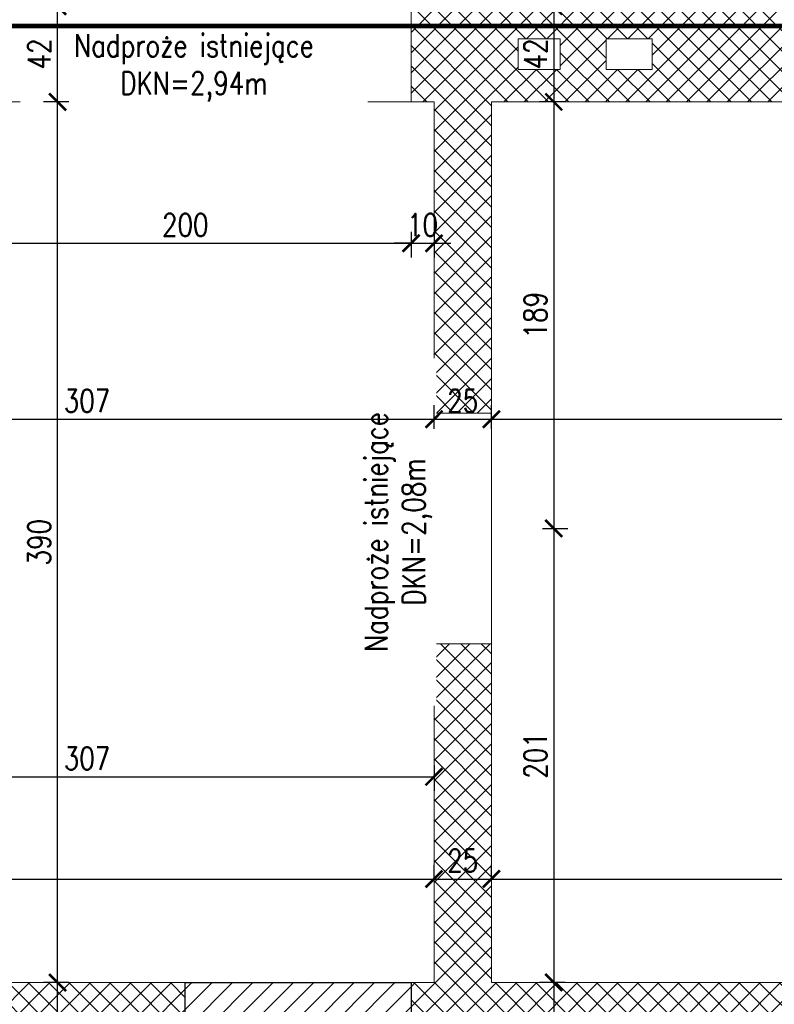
# Model space of a CAD drawing. Header units: millimetres. Extents: x 11984 to 50512, y -26688 to 13952.
# Tile 29 of 85: x 19941 to 20275, y 10393 to 10828. Entities that reach past the tile are written whole.
import ezdxf

# ---------------------------------------------------------------- set-up
doc = ezdxf.new("R2010")
doc.units = ezdxf.units.MM
doc.header["$MEASUREMENT"] = 0
doc.linetypes.add('HIDDEN', pattern=[9.525, 6.35, -3.175])
doc.layers.add('e-cad_opisy', color=7, linetype='Continuous')
for name, color, linetype, lineweight in [('e-cad_wymiary', 5, 'Continuous', 9), ('k-kreskowanie', 252, 'Continuous', 9), ('k-sciany', 4, 'Continuous', 30), ('k-widok', 1, 'Continuous', 20), ('k-ściany istniejące', 190, 'Continuous', 18)]:
    doc.layers.add(name, color=color, linetype=linetype, lineweight=lineweight)
doc.styles.add('e-cad_1', font='simplex.shx', dxfattribs={"width": 0.8})
doc.dimstyles.new('e-cad_1_50_[cm]', dxfattribs={"dimscale": 5, "dimtxt": 2, "dimasz": 1.5, "dimexe": 1.25, "dimexo": 0.625, "dimtad": 1, "dimdec": 0, "dimrnd": 0.1, "dimdsep": 46, "dimtxsty": 'e-cad_1', "dimblk": 'ARCHTICK', "dimcen": 1.5, "dimclrd": 256, "dimclre": 256, "dimclrt": 7, "dimadec": 0, "dimazin": 0, "dimtfac": 1, "dimtdec": 0, "dimtix": 1, "dimtmove": 0, "dimatfit": 0, "dimfxl": 0, "dimarcsym": 0})

# ---------------------------------------------------------------- blocks, each defined once
blk = doc.blocks.new('_ArchTick')
at = {"color": 0, "linetype": 'ByBlock', "const_width": 0.15}
blk.add_lwpolyline([(-0.5, -0.5), (0.5, 0.5)], dxfattribs=at)
blk = doc.blocks.new('*D662')
at = {"layer": 'Defpoints', "color": 0, "ltscale": 2}
for p in [(20124.71, 10448.29), (20124.71, 10445.51), (18471.52, 10430.99)]:
    blk.add_point(p, dxfattribs=at)
at = {"layer": 'e-cad_wymiary', "lineweight": -2}
for p, q in [((18471.52, 10443.29), (18471.52, 10454.54)), ((20124.71, 10448.29), (20124.71, 10454.54)), ((18471.52, 10448.29), (20124.71, 10448.29))]:
    blk.add_line(p, q, dxfattribs=at)
at = {"layer": 'e-cad_wymiary', "lineweight": -2, "ltscale": 2, "xscale": 7.5, "yscale": 7.5, "zscale": 7.5, "rotation": 180}
blk.add_blockref('_ArchTick', (18471.52, 10448.29), dxfattribs=at)
at = {"layer": 'e-cad_wymiary', "lineweight": -2, "ltscale": 2, "xscale": 7.5, "yscale": 7.5, "zscale": 7.5}
blk.add_blockref('_ArchTick', (20124.71, 10448.29), dxfattribs=at)
at = {"layer": 'e-cad_wymiary', "color": 7, "ltscale": 2, "insert": (19298.12, 10456.42), "char_height": 10, "attachment_point": 5, "style": 'e-cad_1'}
blk.add_mtext('1653', dxfattribs=at)
blk = doc.blocks.new('*D663')
at = {"layer": 'Defpoints', "color": 0, "ltscale": 2}
for p in [(20150.11, 10448.29), (20124.71, 10445.51), (20150.11, 10445.51)]:
    blk.add_point(p, dxfattribs=at)
at = {"layer": 'e-cad_wymiary', "lineweight": -2}
for p, q in [((20124.71, 10448.29), (20124.71, 10454.54)), ((20150.11, 10448.29), (20150.11, 10454.54)), ((20124.71, 10448.29), (20150.11, 10448.29))]:
    blk.add_line(p, q, dxfattribs=at)
at = {"layer": 'e-cad_wymiary', "lineweight": -2, "ltscale": 2, "xscale": 7.5, "yscale": 7.5, "zscale": 7.5, "rotation": 180}
blk.add_blockref('_ArchTick', (20124.71, 10448.29), dxfattribs=at)
at = {"layer": 'e-cad_wymiary', "lineweight": -2, "ltscale": 2, "xscale": 7.5, "yscale": 7.5, "zscale": 7.5}
blk.add_blockref('_ArchTick', (20150.11, 10448.29), dxfattribs=at)
at = {"layer": 'e-cad_wymiary', "color": 7, "ltscale": 2, "insert": (20137.41, 10456.42), "char_height": 10, "attachment_point": 5, "style": 'e-cad_1'}
blk.add_mtext('25', dxfattribs=at)
blk = doc.blocks.new('*D664')
at = {"layer": 'Defpoints', "color": 0, "ltscale": 2}
for p in [(20562.44, 10448.29), (20150.11, 10445.51), (20562.44, 10402.52)]:
    blk.add_point(p, dxfattribs=at)
at = {"layer": 'e-cad_wymiary', "lineweight": -2}
for p, q in [((20150.11, 10448.29), (20150.11, 10454.54)), ((20562.44, 10443.29), (20562.44, 10454.54)), ((20150.11, 10448.29), (20562.44, 10448.29))]:
    blk.add_line(p, q, dxfattribs=at)
at = {"layer": 'e-cad_wymiary', "lineweight": -2, "ltscale": 2, "xscale": 7.5, "yscale": 7.5, "zscale": 7.5, "rotation": 180}
blk.add_blockref('_ArchTick', (20150.11, 10448.29), dxfattribs=at)
at = {"layer": 'e-cad_wymiary', "lineweight": -2, "ltscale": 2, "xscale": 7.5, "yscale": 7.5, "zscale": 7.5}
blk.add_blockref('_ArchTick', (20562.44, 10448.29), dxfattribs=at)
at = {"layer": 'e-cad_wymiary', "color": 7, "ltscale": 2, "insert": (20356.28, 10456.42), "char_height": 10, "attachment_point": 5, "style": 'e-cad_1'}
blk.add_mtext('412', dxfattribs=at)
blk = doc.blocks.new('*D691')
at = {"layer": 'Defpoints', "color": 0, "ltscale": 2}
for p in [(20124.71, 10651.66), (19817.68, 10644.21), (20124.71, 10644.21)]:
    blk.add_point(p, dxfattribs=at)
at = {"layer": 'e-cad_wymiary', "lineweight": -2}
for p, q in [((19817.68, 10647.34), (19817.68, 10657.91)), ((20124.71, 10647.34), (20124.71, 10657.91)), ((19817.68, 10651.66), (20124.71, 10651.66))]:
    blk.add_line(p, q, dxfattribs=at)
at = {"layer": 'e-cad_wymiary', "lineweight": -2, "ltscale": 2, "xscale": 7.5, "yscale": 7.5, "zscale": 7.5, "rotation": 180}
blk.add_blockref('_ArchTick', (19817.68, 10651.66), dxfattribs=at)
at = {"layer": 'e-cad_wymiary', "lineweight": -2, "ltscale": 2, "xscale": 7.5, "yscale": 7.5, "zscale": 7.5}
blk.add_blockref('_ArchTick', (20124.71, 10651.66), dxfattribs=at)
at = {"layer": 'e-cad_wymiary', "color": 7, "ltscale": 2, "insert": (19971.2, 10659.79), "char_height": 10, "attachment_point": 5, "style": 'e-cad_1'}
blk.add_mtext('307', dxfattribs=at)
blk = doc.blocks.new('*D692')
at = {"layer": 'Defpoints', "color": 0, "ltscale": 2}
for p in [(20150.11, 10651.66), (20124.71, 10644.21), (20150.11, 10644.21)]:
    blk.add_point(p, dxfattribs=at)
at = {"layer": 'e-cad_wymiary', "lineweight": -2}
for p, q in [((20124.71, 10647.34), (20124.71, 10657.91)), ((20150.11, 10647.34), (20150.11, 10657.91)), ((20124.71, 10651.66), (20150.11, 10651.66))]:
    blk.add_line(p, q, dxfattribs=at)
at = {"layer": 'e-cad_wymiary', "lineweight": -2, "ltscale": 2, "xscale": 7.5, "yscale": 7.5, "zscale": 7.5, "rotation": 180}
blk.add_blockref('_ArchTick', (20124.71, 10651.66), dxfattribs=at)
at = {"layer": 'e-cad_wymiary', "lineweight": -2, "ltscale": 2, "xscale": 7.5, "yscale": 7.5, "zscale": 7.5}
blk.add_blockref('_ArchTick', (20150.11, 10651.66), dxfattribs=at)
at = {"layer": 'e-cad_wymiary', "color": 7, "ltscale": 2, "insert": (20137.41, 10659.79), "char_height": 10, "attachment_point": 5, "style": 'e-cad_1'}
blk.add_mtext('25', dxfattribs=at)
blk = doc.blocks.new('*D693')
at = {"layer": 'Defpoints', "color": 0, "ltscale": 2}
for p in [(20562.44, 10651.66), (20150.11, 10644.21), (20562.44, 10644.21)]:
    blk.add_point(p, dxfattribs=at)
at = {"layer": 'e-cad_wymiary', "lineweight": -2}
for p, q in [((20150.11, 10647.34), (20150.11, 10657.91)), ((20562.44, 10647.34), (20562.44, 10657.91)), ((20150.11, 10651.66), (20562.44, 10651.66))]:
    blk.add_line(p, q, dxfattribs=at)
at = {"layer": 'e-cad_wymiary', "lineweight": -2, "ltscale": 2, "xscale": 7.5, "yscale": 7.5, "zscale": 7.5, "rotation": 180}
blk.add_blockref('_ArchTick', (20150.11, 10651.66), dxfattribs=at)
at = {"layer": 'e-cad_wymiary', "lineweight": -2, "ltscale": 2, "xscale": 7.5, "yscale": 7.5, "zscale": 7.5}
blk.add_blockref('_ArchTick', (20562.44, 10651.66), dxfattribs=at)
at = {"layer": 'e-cad_wymiary', "color": 7, "ltscale": 2, "insert": (20356.28, 10659.79), "char_height": 10, "attachment_point": 5, "style": 'e-cad_1'}
blk.add_mtext('412', dxfattribs=at)
blk = doc.blocks.new('*D701')
at = {"layer": 'Defpoints', "color": 0, "ltscale": 2}
for p in [(19817.68, 10552.52), (20124.71, 10537.69), (20124.71, 10493.5)]:
    blk.add_point(p, dxfattribs=at)
at = {"layer": 'e-cad_wymiary', "lineweight": -2}
for p, q in [((19817.68, 10498.5), (19817.68, 10487.25)), ((20124.71, 10498.5), (20124.71, 10487.25)), ((19817.68, 10493.5), (20124.71, 10493.5))]:
    blk.add_line(p, q, dxfattribs=at)
at = {"layer": 'e-cad_wymiary', "lineweight": -2, "ltscale": 2, "xscale": 7.5, "yscale": 7.5, "zscale": 7.5, "rotation": 180}
blk.add_blockref('_ArchTick', (19817.68, 10493.5), dxfattribs=at)
at = {"layer": 'e-cad_wymiary', "lineweight": -2, "ltscale": 2, "xscale": 7.5, "yscale": 7.5, "zscale": 7.5}
blk.add_blockref('_ArchTick', (20124.71, 10493.5), dxfattribs=at)
at = {"layer": 'e-cad_wymiary', "color": 7, "ltscale": 2, "insert": (19971.2, 10501.62), "char_height": 10, "attachment_point": 5, "style": 'e-cad_1'}
blk.add_mtext('307', dxfattribs=at)
blk = doc.blocks.new('*D876')
at = {"layer": 'Defpoints', "color": 0, "ltscale": 2}
for p in [(19914.74, 10791.99), (20114.55, 10791.99), (20114.55, 10729.46)]:
    blk.add_point(p, dxfattribs=at)
at = {"layer": 'e-cad_wymiary', "lineweight": -2}
for p, q in [((19914.74, 10734.46), (19914.74, 10723.21)), ((20114.55, 10734.46), (20114.55, 10723.21)), ((19914.74, 10729.46), (20114.55, 10729.46))]:
    blk.add_line(p, q, dxfattribs=at)
at = {"layer": 'e-cad_wymiary', "lineweight": -2, "ltscale": 2, "xscale": 7.5, "yscale": 7.5, "zscale": 7.5, "rotation": 180}
blk.add_blockref('_ArchTick', (19914.74, 10729.46), dxfattribs=at)
at = {"layer": 'e-cad_wymiary', "lineweight": -2, "ltscale": 2, "xscale": 7.5, "yscale": 7.5, "zscale": 7.5}
blk.add_blockref('_ArchTick', (20114.55, 10729.46), dxfattribs=at)
at = {"layer": 'e-cad_wymiary', "color": 7, "ltscale": 2, "insert": (20014.65, 10737.59), "char_height": 10, "attachment_point": 5, "style": 'e-cad_1'}
blk.add_mtext('200', dxfattribs=at)
blk = doc.blocks.new('*D877')
at = {"layer": 'Defpoints', "color": 0, "ltscale": 2}
for p in [(20114.55, 10791.99), (20124.71, 10791.99), (20124.71, 10729.46)]:
    blk.add_point(p, dxfattribs=at)
at = {"layer": 'e-cad_wymiary', "lineweight": -2}
for p, q in [((20114.55, 10734.46), (20114.55, 10723.21)), ((20124.71, 10734.46), (20124.71, 10723.21)), ((20114.55, 10729.46), (20107.05, 10729.46)), ((20114.55, 10729.46), (20124.71, 10729.46)), ((20124.71, 10729.46), (20132.21, 10729.46))]:
    blk.add_line(p, q, dxfattribs=at)
at = {"layer": 'e-cad_wymiary', "lineweight": -2, "ltscale": 2, "xscale": 7.5, "yscale": 7.5, "zscale": 7.5}
blk.add_blockref('_ArchTick', (20114.55, 10729.46), dxfattribs=at)
at = {"layer": 'e-cad_wymiary', "lineweight": -2, "ltscale": 2, "xscale": 7.5, "yscale": 7.5, "zscale": 7.5, "rotation": 180}
blk.add_blockref('_ArchTick', (20124.71, 10729.46), dxfattribs=at)
at = {"layer": 'e-cad_wymiary', "color": 7, "ltscale": 2, "insert": (20119.63, 10737.59), "char_height": 10, "attachment_point": 5, "style": 'e-cad_1'}
blk.add_mtext('10', dxfattribs=at)
blk = doc.blocks.new('*D887')
at = {"layer": 'Defpoints', "color": 0, "ltscale": 2}
for p in [(19958.17, 10402.52), (19987.86, 10402.52), (19957.43, 10359.34)]:
    blk.add_point(p, dxfattribs=at)
at = {"layer": 'e-cad_wymiary', "lineweight": -2}
for p, q in [((19963.17, 10402.52), (19951.92, 10402.52)), ((19958.17, 10359.34), (19958.17, 10402.52)), ((19958.17, 10359.34), (19964.42, 10359.34))]:
    blk.add_line(p, q, dxfattribs=at)
at = {"layer": 'e-cad_wymiary', "lineweight": -2, "ltscale": 2, "xscale": 7.5, "yscale": 7.5, "zscale": 7.5}
for p, rotation in [((19958.17, 10402.52), 90), ((19958.17, 10359.34), 270)]:
    blk.add_blockref('_ArchTick', p, dxfattribs=dict(at, rotation=rotation))
at = {"layer": 'e-cad_wymiary', "color": 7, "ltscale": 2, "insert": (19950.05, 10380.93), "char_height": 10, "attachment_point": 5, "rotation": 90, "style": 'e-cad_1'}
blk.add_mtext('43', dxfattribs=at)
blk = doc.blocks.new('*D888')
at = {"layer": 'Defpoints', "color": 0, "ltscale": 2}
for p in [(19958.17, 10791.99), (19987.86, 10791.99), (19987.86, 10402.52)]:
    blk.add_point(p, dxfattribs=at)
at = {"layer": 'e-cad_wymiary', "lineweight": -2}
for p, q in [((19963.17, 10791.99), (19951.92, 10791.99)), ((19958.17, 10402.52), (19958.17, 10791.99)), ((19963.17, 10402.52), (19951.92, 10402.52))]:
    blk.add_line(p, q, dxfattribs=at)
at = {"layer": 'e-cad_wymiary', "lineweight": -2, "ltscale": 2, "xscale": 7.5, "yscale": 7.5, "zscale": 7.5}
for p, rotation in [((19958.17, 10791.99), 90), ((19958.17, 10402.52), 270)]:
    blk.add_blockref('_ArchTick', p, dxfattribs=dict(at, rotation=rotation))
at = {"layer": 'e-cad_wymiary', "color": 7, "ltscale": 2, "insert": (19950.05, 10597.26), "char_height": 10, "attachment_point": 5, "rotation": 90, "style": 'e-cad_1'}
blk.add_mtext('390', dxfattribs=at)
blk = doc.blocks.new('*D889')
at = {"layer": 'Defpoints', "color": 0, "ltscale": 2}
for p in [(19958.17, 10834.32), (19987.86, 10834.32), (19987.86, 10791.99)]:
    blk.add_point(p, dxfattribs=at)
at = {"layer": 'e-cad_wymiary', "lineweight": -2}
for p, q in [((19963.17, 10834.32), (19951.92, 10834.32)), ((19958.17, 10791.99), (19958.17, 10834.32)), ((19963.17, 10791.99), (19951.92, 10791.99))]:
    blk.add_line(p, q, dxfattribs=at)
at = {"layer": 'e-cad_wymiary', "lineweight": -2, "ltscale": 2, "xscale": 7.5, "yscale": 7.5, "zscale": 7.5}
for p, rotation in [((19958.17, 10834.32), 90), ((19958.17, 10791.99), 270)]:
    blk.add_blockref('_ArchTick', p, dxfattribs=dict(at, rotation=rotation))
at = {"layer": 'e-cad_wymiary', "color": 7, "ltscale": 2, "insert": (19950.05, 10813.16), "char_height": 10, "attachment_point": 5, "rotation": 90, "style": 'e-cad_1'}
blk.add_mtext('42', dxfattribs=at)
blk = doc.blocks.new('*D896')
at = {"layer": 'Defpoints', "color": 0, "ltscale": 2}
for p in [(20211.66, 10834.32), (20177.69, 10791.99), (20211.07, 10791.99)]:
    blk.add_point(p, dxfattribs=at)
at = {"layer": 'e-cad_wymiary', "lineweight": -2}
for p, q in [((20182.69, 10834.32), (20171.44, 10834.32)), ((20177.69, 10834.32), (20177.69, 10791.99)), ((20182.69, 10791.99), (20171.44, 10791.99))]:
    blk.add_line(p, q, dxfattribs=at)
at = {"layer": 'e-cad_wymiary', "lineweight": -2, "ltscale": 2, "xscale": 7.5, "yscale": 7.5, "zscale": 7.5}
for p, rotation in [((20177.69, 10834.32), 90), ((20177.69, 10791.99), 270)]:
    blk.add_blockref('_ArchTick', p, dxfattribs=dict(at, rotation=rotation))
at = {"layer": 'e-cad_wymiary', "color": 7, "ltscale": 2, "insert": (20169.56, 10813.16), "char_height": 10, "attachment_point": 5, "rotation": 90, "style": 'e-cad_1'}
blk.add_mtext('42', dxfattribs=at)
blk = doc.blocks.new('*D897')
at = {"layer": 'Defpoints', "color": 0, "ltscale": 2}
for p in [(20211.07, 10791.99), (20150.11, 10603.38), (20177.69, 10603.38)]:
    blk.add_point(p, dxfattribs=at)
at = {"layer": 'e-cad_wymiary', "lineweight": -2}
for p, q in [((20182.69, 10791.99), (20171.44, 10791.99)), ((20177.69, 10791.99), (20177.69, 10603.38)), ((20172.69, 10603.38), (20183.94, 10603.38))]:
    blk.add_line(p, q, dxfattribs=at)
at = {"layer": 'e-cad_wymiary', "lineweight": -2, "ltscale": 2, "xscale": 7.5, "yscale": 7.5, "zscale": 7.5}
for p, rotation in [((20177.69, 10791.99), 90), ((20177.69, 10603.38), 270)]:
    blk.add_blockref('_ArchTick', p, dxfattribs=dict(at, rotation=rotation))
at = {"layer": 'e-cad_wymiary', "color": 7, "ltscale": 2, "insert": (20169.56, 10697.69), "char_height": 10, "attachment_point": 5, "rotation": 90, "style": 'e-cad_1'}
blk.add_mtext('189', dxfattribs=at)
blk = doc.blocks.new('*D898')
at = {"layer": 'Defpoints', "color": 0, "ltscale": 2}
for p in [(20150.11, 10603.38), (20177.69, 10402.52), (20199.65, 10402.52)]:
    blk.add_point(p, dxfattribs=at)
at = {"layer": 'e-cad_wymiary', "lineweight": -2}
for p, q in [((20172.69, 10603.38), (20183.94, 10603.38)), ((20177.69, 10603.38), (20177.69, 10402.52)), ((20182.69, 10402.52), (20171.44, 10402.52))]:
    blk.add_line(p, q, dxfattribs=at)
at = {"layer": 'e-cad_wymiary', "lineweight": -2, "ltscale": 2, "xscale": 7.5, "yscale": 7.5, "zscale": 7.5}
for p, rotation in [((20177.69, 10603.38), 90), ((20177.69, 10402.52), 270)]:
    blk.add_blockref('_ArchTick', p, dxfattribs=dict(at, rotation=rotation))
at = {"layer": 'e-cad_wymiary', "color": 7, "ltscale": 2, "insert": (20169.56, 10502.95), "char_height": 10, "attachment_point": 5, "rotation": 90, "style": 'e-cad_1'}
blk.add_mtext('201', dxfattribs=at)
blk = doc.blocks.new('*D899')
at = {"layer": 'Defpoints', "color": 0, "ltscale": 2}
for p in [(20199.65, 10402.52), (20177.69, 10359.34), (20199.65, 10359.34)]:
    blk.add_point(p, dxfattribs=at)
at = {"layer": 'e-cad_wymiary', "lineweight": -2}
for p, q in [((20182.69, 10402.52), (20171.44, 10402.52)), ((20177.69, 10402.52), (20177.69, 10359.34)), ((20182.69, 10359.34), (20171.44, 10359.34))]:
    blk.add_line(p, q, dxfattribs=at)
at = {"layer": 'e-cad_wymiary', "lineweight": -2, "ltscale": 2, "xscale": 7.5, "yscale": 7.5, "zscale": 7.5}
for p, rotation in [((20177.69, 10402.52), 90), ((20177.69, 10359.34), 270)]:
    blk.add_blockref('_ArchTick', p, dxfattribs=dict(at, rotation=rotation))
at = {"layer": 'e-cad_wymiary', "color": 7, "ltscale": 2, "insert": (20169.56, 10380.93), "char_height": 10, "attachment_point": 5, "rotation": 90, "style": 'e-cad_1'}
blk.add_mtext('43', dxfattribs=at)

msp = doc.modelspace()

# ---------------------------------------------------------------- hatches: boundary and pattern name
at = {"layer": 'k-kreskowanie'}
h = msp.add_hatch(dxfattribs=at)
h.set_pattern_fill('ANSI37', color=256, scale=2, style=0)
h.set_pattern_definition([(45, (20560.6375, -11648.78), (-4.490128, 4.490128), []), (135, (20560.6375, -11648.78), (-4.490128, -4.490128), [])])
h.paths.add_polyline_path([(20114.55, 10359.34), (20114.55, 10402.52), (20124.71, 10402.52), (20124.71, 10552.38), (20150.11, 10552.38), (20150.11, 10402.52), (20562.44, 10402.52), (20562.44, 10522.75), (20605.62, 10522.75), (20605.62, 9739.58), (20562.44, 9739.58), (20497.32, 9739.58), (20497.32, 9782.76), (20562.44, 9782.76), (20562.44, 10359.34)])
h.paths.add_polyline_path([(20114.55, 10791.99), (20114.55, 10834.32), (20124.71, 10834.32), (20562.44, 10834.32), (20562.44, 11331.32), (20481.16, 11331.32), (20481.16, 11374.5), (20605.62, 11374.5), (20605.62, 10677.69), (20562.44, 10677.69), (20562.44, 10791.99), (20150.11, 10791.99), (20150.11, 10654.38), (20124.71, 10654.38), (20124.71, 10791.99)])
h.paths.add_polyline_path([(20200.91, 10806.38), (20221.23, 10806.38), (20221.23, 10819.93), (20200.91, 10819.93)], flags=16)
h.paths.add_polyline_path([(20161.97, 10806.38), (20180.59, 10806.38), (20180.59, 10819.93), (20161.97, 10819.93)], flags=16)
h.paths.add_polyline_path([(17610.48, 10686.04), (17610.48, 11090.05), (17655.48, 11090.05), (17655.48, 10833.52), (17958.48, 10833.52), (17958.48, 10927.02), (17982.48, 10927.02), (17982.48, 10833.52), (17989.48, 10833.52), (17989.48, 10794.52), (17655.48, 10794.52), (17655.48, 10686.04)])
h.paths.add_polyline_path([(19732.71, 10791.99), (19732.71, 10834.32), (19849.55, 10834.32), (19849.55, 11374.5), (19973.16, 11374.5), (19973.16, 11331.32), (19892.73, 11331.32), (19892.73, 10834.32), (19914.74, 10834.32), (19914.74, 10791.99), (19901.86, 10791.99), (19901.86, 10816.54), (19826.86, 10816.54), (19826.86, 10791.99)])
h.paths.add_polyline_path([(17610.48, 10284.84), (17610.48, 10539.8), (17655.48, 10539.8), (17655.48, 10402.52), (17782.87, 10402.52), (18091.48, 10402.52), (18091.48, 10422.52), (18117.52, 10422.52), (18117.52, 10402.52), (18140.01, 10402.52), (18140.01, 10359.34), (17655.48, 10359.34), (17655.48, 10284.84)])
h.paths.add_polyline_path([(18902.97, 10359.34), (18902.97, 10402.52), (19002.88, 10402.52), (19002.88, 10017.29), (19096.01, 10017.29), (19096.01, 9992.74), (19002.88, 9992.74), (19002.88, 9907.76), (18977.48, 9907.76), (18977.48, 10359.34)])
h.paths.add_polyline_path([(18594.48, 10791.99), (18594.48, 10834.32), (18602.48, 10834.32), (18602.48, 10862.32), (18647.48, 10862.32), (18647.48, 10834.32), (18848.79, 10834.32), (18848.79, 10791.99), (18789.52, 10791.99), (18789.52, 10566.78), (18775.52, 10566.78), (18775.52, 10791.99)])
h.paths.add_polyline_path([(19218.09, 9992.74), (19218.09, 10017.29), (19228.09, 10017.29), (19228.09, 10402.52), (19359.65, 10402.52), (19359.65, 10359.34), (19265.65, 10359.34), (19265.65, 10281.34), (19252.65, 10281.34), (19252.65, 9907.76), (19228.09, 9907.76), (19228.09, 9992.74)])
h.paths.add_polyline_path([(19616.95, 10359.34), (19616.95, 10402.52), (20014.65, 10402.52), (20014.65, 10359.34), (19936.21, 10359.34), (19936.21, 10281.34), (19897.81, 10281.34), (19897.81, 10359.34)])
h.paths.add_polyline_path([(19909.81, 10293.34), (19924.21, 10293.34), (19924.21, 10314.34), (19909.81, 10314.34)], flags=16)
h.paths.add_polyline_path([(19909.81, 10326.34), (19924.21, 10326.34), (19924.21, 10347.34), (19909.81, 10347.34)], flags=16)
h.paths.add_polyline_path([(17610.48, 9739.58), (17610.48, 10131.59), (17655.48, 10131.59), (17655.48, 9782.76), (17712.07, 9782.76), (17712.07, 9739.58)])
h.paths.add_polyline_path([(18273.77, 10794.52), (18273.77, 10833.52), (18327.48, 10833.52), (18327.48, 10849.32), (18368.48, 10849.32), (18368.48, 10834.32), (18504.48, 10834.32), (18504.48, 10801.99), (18491.48, 10801.99), (18491.48, 10793.99), (18471.52, 10793.99), (18471.52, 10731.52), (18454.52, 10731.52), (18454.52, 10794.52)])
h.paths.add_polyline_path([(18230.01, 10359.34), (18230.01, 10402.52), (18601.48, 10402.52), (18601.48, 10359.34)])
h.paths.add_polyline_path([(19366.95, 10791.99), (19366.95, 10834.32), (19577.77, 10834.32), (19577.77, 10791.99)])
h.paths.add_polyline_path([(19003.73, 10791.99), (19003.73, 10834.32), (19212.01, 10834.32), (19212.01, 10791.99)])
h.paths.add_polyline_path([(20128.1, 11331.32), (20128.1, 11374.5), (20326.22, 11374.5), (20326.22, 11331.32)])
h.paths.add_polyline_path([(19851.31, 9739.58), (19851.31, 9782.76), (19897.81, 9782.76), (19897.81, 9812.76), (19923.21, 9812.76), (19923.21, 9782.76), (19957.43, 9782.76), (19957.43, 9739.58)])
h.paths.add_polyline_path([(18908.12, 9739.58), (18908.12, 9782.76), (19038.06, 9782.76), (19038.06, 9739.58)])
h.paths.add_polyline_path([(19181.06, 9739.58), (19181.06, 9782.76), (19311, 9782.76), (19311, 9739.58), (19194.23, 9739.58)])
h.paths.add_polyline_path([(18703.48, 10359.34), (18703.48, 10402.52), (18812.38, 10402.52), (18812.38, 10359.34)])
h.paths.add_polyline_path([(18091.48, 10774.52), (18091.48, 10833.52), (18167.48, 10833.52), (18167.48, 10794.52), (18117.52, 10794.52), (18117.52, 10774.52)])
h.paths.add_polyline_path([(18262.12, 9739.58), (18262.12, 9782.76), (18358.5, 9782.76), (18358.5, 9739.58)])
h.paths.add_polyline_path([(19459.55, 10359.34), (19459.55, 10402.52), (19514.95, 10402.52), (19514.95, 10359.34)])
h.paths.add_polyline_path([(17862.07, 9739.58), (17862.07, 9782.76), (17912.3, 9782.76), (17912.3, 9739.58)])
h.paths.add_polyline_path([(18454.52, 10604.52), (18454.52, 10731.52), (18471.52, 10731.52), (18471.52, 10604.52)])
h.paths.add_polyline_path([(18708.31, 9739.58), (18708.31, 9782.76), (18758.12, 9782.76), (18758.12, 9739.58)])
h.paths.add_polyline_path([(18508.5, 9739.58), (18508.5, 9782.76), (18558.31, 9782.76), (18558.31, 9739.58)])
h.paths.add_polyline_path([(18062.3, 9739.58), (18062.3, 9782.76), (18112.12, 9782.76), (18112.12, 9739.58)])
h.paths.add_polyline_path([(19461, 9739.58), (19461, 9782.76), (19506.58, 9782.76), (19506.58, 9739.58)])
h.paths.add_polyline_path([(20107.43, 9739.58), (20107.43, 9782.76), (20152.58, 9782.76), (20152.58, 9739.58)])
h.paths.add_polyline_path([(19656.58, 9739.58), (19656.58, 9782.76), (19701.31, 9782.76), (19701.31, 9739.58)])
h.paths.add_polyline_path([(20302.58, 9739.58), (20302.58, 9782.76), (20347.32, 9782.76), (20347.32, 9739.58)])
h.paths.add_polyline_path([(17958.48, 11029.02), (17958.48, 11072.32), (17982.48, 11072.32), (17982.48, 11051.92), (17982.48, 11029.02)])
h.paths.add_polyline_path([(20146.39, 10448.92), (20128.44, 10448.92), (20128.44, 10463.92), (20146.39, 10463.92)], flags=24)
h.paths.add_polyline_path([(20177.06, 10389.91), (20177.06, 10371.96), (20162.06, 10371.96), (20162.06, 10389.91)], flags=24)
h.paths.add_polyline_path([(20515.52, 10389.91), (20515.52, 10371.96), (20500.52, 10371.96), (20500.52, 10389.91)], flags=24)
h.paths.add_polyline_path([(20177.06, 10822.13), (20177.06, 10804.18), (20162.06, 10804.18), (20162.06, 10822.13)], flags=24)
h.paths.add_polyline_path([(20515.52, 10822.13), (20515.52, 10804.18), (20500.52, 10804.18), (20500.52, 10822.13)], flags=24)
h.paths.add_polyline_path([(17979.65, 10866.66), (17961.31, 10866.66), (17961.31, 10881.66), (17979.65, 10881.66)], flags=24)
h.paths.add_polyline_path([(17873.53, 10822.81), (17873.53, 10805.24), (17858.53, 10805.24), (17858.53, 10822.81)], flags=24)
h.paths.add_polyline_path([(18999.16, 10109.31), (18981.2, 10109.31), (18981.2, 10124.31), (18999.16, 10124.31)], flags=24)
h.paths.add_polyline_path([(18999.16, 10283.57), (18981.2, 10283.57), (18981.2, 10298.57), (18999.16, 10298.57)], flags=24)
h.paths.add_polyline_path([(18933.97, 10389.91), (18933.97, 10371.96), (18918.97, 10371.96), (18918.97, 10389.91)], flags=24)
h.paths.add_polyline_path([(19060.03, 10013.99), (19060.03, 9996.04), (19045.03, 9996.04), (19045.03, 10013.99)], flags=24)
h.paths.add_polyline_path([(18999.16, 10304.98), (18981.2, 10304.98), (18981.2, 10319.98), (18999.16, 10319.98)], flags=24)
h.paths.add_polyline_path([(19345.09, 10389.91), (19345.09, 10371.96), (19330.09, 10371.96), (19330.09, 10389.91)], flags=24)
h.paths.add_polyline_path([(19249.35, 10109.31), (19231.39, 10109.31), (19231.39, 10124.31), (19249.35, 10124.31)], flags=24)
h.paths.add_polyline_path([(19255.85, 10283.57), (19237.89, 10283.57), (19237.89, 10298.57), (19255.85, 10298.57)], flags=24)
h.paths.add_polyline_path([(19255.85, 10304.98), (19237.89, 10304.98), (19237.89, 10319.98), (19255.85, 10319.98)], flags=24)
h.paths.add_polyline_path([(19772.76, 10389.91), (19772.76, 10371.96), (19757.76, 10371.96), (19757.76, 10389.91)], flags=24)
h.paths.add_polyline_path([(19957.55, 10389.91), (19957.55, 10371.96), (19942.55, 10371.96), (19942.55, 10389.91)], flags=24)
h.paths.add_polyline_path([(19925.98, 10304.98), (19908.03, 10304.98), (19908.03, 10319.98), (19925.98, 10319.98)], flags=24)
h.paths.add_polyline_path([(18297.75, 10822.81), (18297.75, 10805.24), (18282.75, 10805.24), (18282.75, 10822.81)], flags=24)
h.paths.add_polyline_path([(18554.65, 10389.91), (18554.65, 10371.96), (18539.65, 10371.96), (18539.65, 10389.91)], flags=24)
h.paths.add_polyline_path([(18471.23, 10652.29), (18454.81, 10652.29), (18454.81, 10667.29), (18471.23, 10667.29)], flags=24)
h.paths.add_polyline_path([(19898.77, 10243.02), (19664.82, 10243.02), (19664.82, 10296.6), (19898.77, 10296.6)], flags=9)
h.paths.add_polyline_path([(20146.39, 10652.29), (20128.44, 10652.29), (20128.44, 10667.29), (20146.39, 10667.29)], flags=9)
h.paths.add_polyline_path([(17873.53, 10412.6), (17873.53, 10395.03), (17858.53, 10395.03), (17858.53, 10412.6)], flags=9)
h.paths.add_polyline_path([(20127.85, 10730.09), (20111.42, 10730.09), (20111.42, 10745.09), (20127.85, 10745.09)], flags=9)
h.paths.add_polyline_path([(18790.93, 10652.29), (18774.12, 10652.29), (18774.12, 10667.29), (18790.93, 10667.29)], flags=9)
h.paths.add_polyline_path([(17991.15, 10866.66), (17980.81, 10866.66), (17980.81, 10881.66), (17991.15, 10881.66)], flags=9)
h = msp.add_hatch(dxfattribs=at)
h.set_pattern_fill('ANSI31', color=256, scale=2, angle=360, style=0)
h.set_pattern_definition([(45, (20560.6375, -11648.78), (-4.490128, 4.490128), [])])
h.paths.add_polyline_path([(19359.65, 10359.34), (19459.55, 10359.34), (19459.55, 10402.52), (19366.95, 10402.52), (19359.65, 10402.52)])
h.paths.add_polyline_path([(20014.65, 10402.52), (20014.65, 10359.34), (20114.55, 10359.34), (20114.55, 10402.52)])
h.paths.add_polyline_path([(18812.38, 10359.34), (18902.97, 10359.34), (18902.97, 10402.52), (18812.38, 10402.52)])
h.paths.add_polyline_path([(18140.01, 10359.34), (18230.01, 10359.34), (18230.01, 10402.52), (18140.36, 10402.52), (18140.01, 10402.52)])
h.paths.add_polyline_path([(18602.48, 11078.49), (18647.48, 11078.49), (18647.48, 11005.32), (18602.48, 11005.32), (18602.48, 11078.49)])
h.paths.add_polyline_path([(18504.48, 10834.32), (18519.48, 10834.32), (18519.48, 10809.77), (18594.48, 10809.77), (18594.48, 10801.99), (18504.48, 10801.99)])
h.paths.add_polyline_path([(18327.48, 10951.32), (18327.48, 11018.43), (18335.48, 11018.43), (18335.48, 11005.43), (18368.48, 11005.43), (18368.48, 10951.32)])
h.paths.add_polyline_path([(18226.48, 10375), (18145.29, 10375), (18145.29, 10390), (18226.48, 10390)], flags=24)
h.paths.add_polyline_path([(18898.51, 10373.86), (18817.32, 10373.86), (18817.32, 10388.86), (18898.51, 10388.86)], flags=24)
h.paths.add_polyline_path([(18554.65, 10811.05), (18554.65, 10800.71), (18539.65, 10800.71), (18539.65, 10811.05)], flags=9)
h.paths.add_polyline_path([(18616.79, 11016.85), (18489.13, 11016.85), (18489.13, 11050.42), (18616.79, 11050.42)], flags=9)
h.paths.add_polyline_path([(19450.67, 10374.43), (19369.48, 10374.43), (19369.48, 10389.43), (19450.67, 10389.43)], flags=24)
h.paths.add_polyline_path([(20104.24, 10374.3), (20023.05, 10374.3), (20023.05, 10389.3), (20104.24, 10389.3)], flags=24)

# ---------------------------------------------------------------- linework, layer by layer
at = {"layer": 'k-sciany'}
msp.add_lwpolyline([(20114.55, 10359.34), (20014.65, 10359.34), (20014.65, 10402.52), (20114.55, 10402.52)], close=True, dxfattribs=at)
at = {"layer": 'k-widok'}
for p, q in [((19914.74, 10791.99), (20114.55, 10791.99)), ((20124.71, 10552.38), (20124.71, 10654.38)), ((20150.11, 10552.38), (20150.11, 10654.38))]:
    msp.add_line(p, q, dxfattribs=at)
at = {"layer": 'k-ściany istniejące'}
for points in [[(20114.55, 10791.99), (20114.55, 10834.32)], [(20161.97, 10819.93), (20180.59, 10819.93)], [(20161.97, 10806.38), (20161.97, 10819.93)], [(20180.59, 10819.93), (20180.59, 10806.38)], [(20200.91, 10819.93), (20221.23, 10819.93)], [(20200.91, 10806.38), (20200.91, 10819.93)], [(20221.23, 10819.93), (20221.23, 10806.38)], [(20180.59, 10806.38), (20161.97, 10806.38)], [(20221.23, 10806.38), (20200.91, 10806.38)], [(20114.55, 10791.99), (20124.71, 10791.99)], [(20124.71, 10791.99), (20124.71, 10654.38)], [(20150.11, 10791.99), (20562.44, 10791.99)], [(20150.11, 10654.38), (20150.11, 10791.99)], [(20150.11, 10791.99), (20233.09, 10791.99)], [(20124.71, 10654.38), (20150.11, 10654.38)], [(20150.11, 10552.38), (20124.71, 10552.38)], [(20124.71, 10552.38), (20124.71, 10402.52)], [(20124.71, 10552.38), (20150.11, 10552.38)], [(20150.11, 10402.52), (20150.11, 10552.38)], [(20014.65, 10402.52), (19616.95, 10402.52)], [(20124.71, 10402.52), (20114.55, 10402.52)], [(20562.44, 10402.52), (20150.11, 10402.52)]]:
    msp.add_lwpolyline(points, dxfattribs=at)

# ---------------------------------------------------------------- dimensions: what is measured, and where the dimension line sits
at = {"layer": 'e-cad_wymiary'}
for base, p1, p2, picture, middle in [((20177.69, 10791.99), (20211.66, 10834.32), (20211.07, 10791.99), '*D896', (20169.56, 10813.16)), ((20177.69, 10603.38), (20211.07, 10791.99), (20150.11, 10603.38), '*D897', (20169.56, 10697.69)), ((20177.69, 10402.52), (20150.11, 10603.38), (20199.65, 10402.52), '*D898', (20169.56, 10502.95)), ((19958.17, 10402.52), (19957.43, 10359.34), (19987.86, 10402.52), '*D887', (19950.05, 10380.93)), ((20177.69, 10359.34), (20199.65, 10402.52), (20199.65, 10359.34), '*D899', (20169.56, 10380.93))]:
    dim = msp.add_linear_dim(base=base, p1=p1, p2=p2, angle=90, dimstyle='e-cad_1_50_[cm]', override={"dimtmove": 1}, dxfattribs=at)
    dim.commit()
    dim.dimension.update_dxf_attribs({"geometry": picture, "text_midpoint": middle})
for base, p1, p2, picture, middle in [((20124.71, 10729.46), (20114.55, 10791.99), (20124.71, 10791.99), '*D877', (20119.63, 10737.59)), ((20562.44, 10651.66), (20150.11, 10644.21), (20562.44, 10644.21), '*D693', (20356.28, 10659.79)), ((20124.71, 10448.29), (18471.52, 10430.99), (20124.71, 10445.51), '*D662', (19298.12, 10456.42)), ((20150.11, 10448.29), (20124.71, 10445.51), (20150.11, 10445.51), '*D663', (20137.41, 10456.42)), ((20562.44, 10448.29), (20150.11, 10445.51), (20562.44, 10402.52), '*D664', (20356.28, 10456.42))]:
    dim = msp.add_linear_dim(base=base, p1=p1, p2=p2, dimstyle='e-cad_1_50_[cm]', override={"dimtmove": 1}, dxfattribs=at)
    dim.commit()
    dim.dimension.update_dxf_attribs({"geometry": picture, "text_midpoint": middle})

# ---------------------------------------------------------------- next in the draw order: texts
at = {"layer": 'e-cad_opisy', "linetype": 'Continuous', "insert": (20018.49, 10821.96), "char_height": 10, "width": 143.6031, "attachment_point": 2, "style": 'e-cad_1', "bg_fill": 2}
msp.add_mtext('Nadproże istniejące\\PDKN=2,94m', dxfattribs=at)
at = {"layer": 'e-cad_opisy', "linetype": 'Continuous', "insert": (20094.09, 10601.75), "char_height": 10, "width": 143.6031, "attachment_point": 2, "rotation": 90, "style": 'e-cad_1', "bg_fill": 2}
msp.add_mtext('Nadproże istniejące\\PDKN=2,08m', dxfattribs=at)

# ---------------------------------------------------------------- next in the draw order: linework, layer by layer
at = {"layer": 'e-cad_wymiary', "linetype": 'HIDDEN', "ltscale": 2, "const_width": 2}
msp.add_lwpolyline([(17598.1, 10825.54), (20621.3, 10825.54)], dxfattribs=at)

# ---------------------------------------------------------------- next in the draw order: dimensions: what is measured, and where the dimension line sits
at = {"layer": 'e-cad_wymiary'}
for base, p1, p2, picture, middle in [((19958.17, 10834.32), (19987.86, 10791.99), (19987.86, 10834.32), '*D889', (19950.05, 10813.16)), ((19958.17, 10791.99), (19987.86, 10402.52), (19987.86, 10791.99), '*D888', (19950.05, 10597.26))]:
    dim = msp.add_linear_dim(base=base, p1=p1, p2=p2, angle=90, dimstyle='e-cad_1_50_[cm]', override={"dimtmove": 1}, dxfattribs=at)
    dim.commit()
    dim.dimension.update_dxf_attribs({"geometry": picture, "text_midpoint": middle})
for base, p1, p2, picture, middle in [((20114.55, 10729.46), (19914.74, 10791.99), (20114.55, 10791.99), '*D876', (20014.65, 10737.59)), ((20124.71, 10651.66), (19817.68, 10644.21), (20124.71, 10644.21), '*D691', (19971.2, 10659.79)), ((20150.11, 10651.66), (20124.71, 10644.21), (20150.11, 10644.21), '*D692', (20137.41, 10659.79)), ((20124.71, 10493.5), (19817.68, 10552.52), (20124.71, 10537.69), '*D701', (19971.2, 10501.62))]:
    dim = msp.add_linear_dim(base=base, p1=p1, p2=p2, dimstyle='e-cad_1_50_[cm]', override={"dimtmove": 1}, dxfattribs=at)
    dim.commit()
    dim.dimension.update_dxf_attribs({"geometry": picture, "text_midpoint": middle})

doc.saveas('drawing.dxf')
